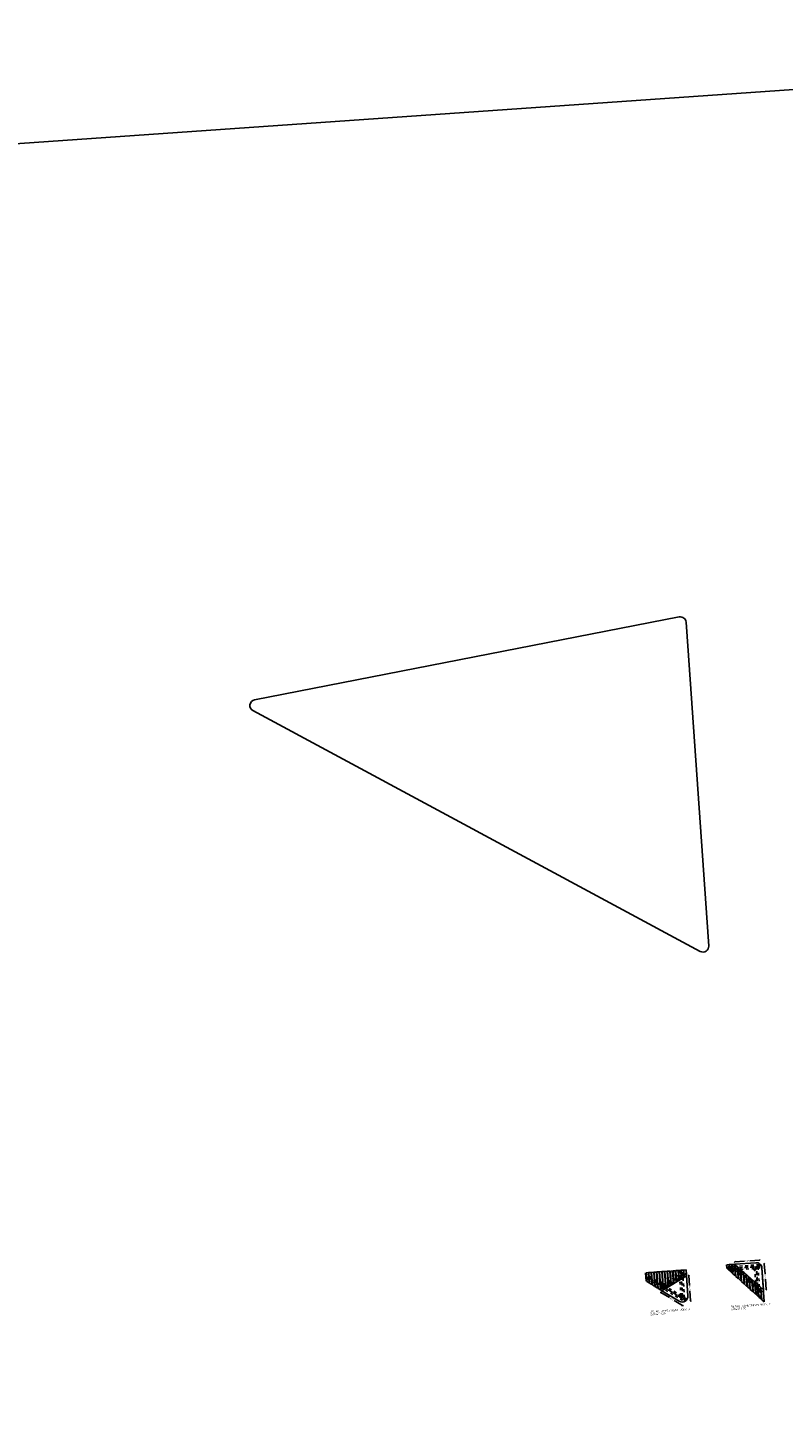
# Model space of a CAD drawing. Extents: x -410 to 7352, y -1401 to 655.
# Tile 176 of 185: x 791 to 818, y 64 to 112. Entities that reach past the tile are written whole.
import ezdxf

# ---------------------------------------------------------------- set-up
doc = ezdxf.new("R2010")
doc.units = 0
doc.header["$MEASUREMENT"] = 0
doc.linetypes.add('DASHED', pattern=[0.75, 0.5, -0.25])
for name, color, linetype in [('DET_keerwand-trap', 8, 'Continuous'), ('DT_detail A', 1, 'Continuous'), ('DT_podium', 6, 'Continuous'), ('DT_podium vlonderdeck', 6, 'Continuous')]:
    doc.layers.add(name, color=color, linetype=linetype)
doc.styles.add('JvdL_25 1_020', font='isocp.shx', dxfattribs={"height": 50})
doc.styles.add('JvdL_25 1_020_M', font='isocp.shx', dxfattribs={"height": 0.05})
doc.dimstyles.new('JvdL str_25 1_020 M', dxfattribs={"dimtxt": 0.05, "dimasz": 0.04, "dimexe": 0.18, "dimexo": 0.0625, "dimgap": 0.04, "dimtad": 0, "dimtoh": 1, "dimzin": 0, "dimdsep": 46, "dimtxsty": 'JvdL_25 1_020_M', "dimblk": 'OBLIQUE', "dimcen": 0.04, "dimse1": 1, "dimse2": 1, "dimclrd": 1, "dimclrt": 7, "dimadec": 1, "dimazin": 0, "dimtfac": 1, "dimtofl": 0, "dimtmove": 0, "dimatfit": 3, "dimfxl": 0.18, "dimtolj": 1, "dimtzin": 0, "dimarcsym": 0})

# ---------------------------------------------------------------- blocks, each defined once
blk = doc.blocks.new('_Oblique')
at = {"color": 0, "linetype": 'ByBlock', "lineweight": -2}
blk.add_line((-0.5, -0.5), (0.5, 0.5), dxfattribs=at)
blk = doc.blocks.new('*D223')
at = {"layer": 'Defpoints', "color": 0, "transparency": 16777216}
for p in [(816.287, 68.802), (817.155, 68.948), (817.165, 68.805)]:
    blk.add_point(p, dxfattribs=at)
at = {"layer": 'DT_podium vlonderdeck', "color": 1, "lineweight": -2, "transparency": 16777216}
for p, q in [((816.281, 68.887), (816.625, 68.911)), ((817.155, 68.948), (816.812, 68.924))]:
    blk.add_line(p, q, dxfattribs=at)
at = {"layer": 'DT_podium vlonderdeck', "color": 1, "lineweight": -2, "transparency": 16777216, "xscale": 0.04, "yscale": 0.04, "zscale": 0.04}
for p, rotation in [((816.281, 68.887), 183.9914025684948), ((817.155, 68.948), 3.991402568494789)]:
    blk.add_blockref('_Oblique', p, dxfattribs=dict(at, rotation=rotation))
at = {"layer": 'DT_podium vlonderdeck', "color": 7, "transparency": 16777216, "insert": (816.718, 68.918), "char_height": 0.05, "attachment_point": 5, "rotation": 3.9914, "style": 'JvdL_25 1_020_M'}
blk.add_mtext('\\A1;0.88', dxfattribs=at)
blk = doc.blocks.new('*D224')
at = {"layer": 'Defpoints', "color": 0, "transparency": 16777216}
for p in [(817.165, 68.805), (817.317, 68.815), (817.287, 67.904)]:
    blk.add_point(p, dxfattribs=at)
at = {"layer": 'DT_podium vlonderdeck', "color": 1, "lineweight": -2, "transparency": 16777216}
for p, q in [((817.317, 68.815), (817.343, 68.451)), ((817.38, 67.911), (817.355, 68.275))]:
    blk.add_line(p, q, dxfattribs=at)
at = {"layer": 'DT_podium vlonderdeck', "color": 1, "lineweight": -2, "transparency": 16777216, "xscale": 0.04, "yscale": 0.04, "zscale": 0.04}
for p, rotation in [((817.317, 68.815), 93.99140256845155), ((817.38, 67.911), 273.9914025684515)]:
    blk.add_blockref('_Oblique', p, dxfattribs=dict(at, rotation=rotation))
at = {"layer": 'DT_podium vlonderdeck', "color": 7, "transparency": 16777216, "insert": (817.349, 68.363), "char_height": 0.05, "attachment_point": 5, "rotation": 93.9914, "style": 'JvdL_25 1_020_M'}
blk.add_mtext('\\A1;0.91', dxfattribs=at)
blk = doc.blocks.new('*D225')
at = {"layer": 'Defpoints', "color": 0, "transparency": 16777216}
for p in [(816.287, 68.802), (817.226, 67.836), (817.287, 67.904)]:
    blk.add_point(p, dxfattribs=at)
at = {"layer": 'DT_podium vlonderdeck', "color": 1, "lineweight": -2, "transparency": 16777216}
for p, q in [((816.226, 68.734), (816.662, 68.343)), ((817.226, 67.836), (816.79, 68.227))]:
    blk.add_line(p, q, dxfattribs=at)
at = {"layer": 'DT_podium vlonderdeck', "color": 1, "lineweight": -2, "transparency": 16777216, "xscale": 0.04, "yscale": 0.04, "zscale": 0.04}
for p, rotation in [((816.226, 68.734), 138.0868075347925), ((817.226, 67.836), 318.0868075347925)]:
    blk.add_blockref('_Oblique', p, dxfattribs=dict(at, rotation=rotation))
at = {"layer": 'DT_podium vlonderdeck', "color": 7, "transparency": 16777216, "insert": (816.726, 68.285), "char_height": 0.05, "attachment_point": 5, "rotation": 318.0868, "style": 'JvdL_25 1_020_M'}
blk.add_mtext('\\A1;1.34', dxfattribs=at)
blk = doc.blocks.new('*D226')
at = {"layer": 'Defpoints', "color": 0, "transparency": 16777216}
for p in [(814.583, 68.396), (814.537, 67.499), (814.728, 67.513)]:
    blk.add_point(p, dxfattribs=at)
at = {"layer": 'DT_podium vlonderdeck', "color": 1, "lineweight": -2, "transparency": 16777216}
for p, q in [((814.666, 68.402), (814.691, 68.051)), ((814.728, 67.513), (814.704, 67.864))]:
    blk.add_line(p, q, dxfattribs=at)
at = {"layer": 'DT_podium vlonderdeck', "color": 1, "lineweight": -2, "transparency": 16777216, "xscale": 0.04, "yscale": 0.04, "zscale": 0.04}
for p, rotation in [((814.666, 68.402), 93.99140256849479), ((814.728, 67.513), 273.9914025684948)]:
    blk.add_blockref('_Oblique', p, dxfattribs=dict(at, rotation=rotation))
at = {"layer": 'DT_podium vlonderdeck', "color": 7, "transparency": 16777216, "insert": (814.697, 67.957), "char_height": 0.05, "attachment_point": 5, "rotation": 93.9914, "style": 'JvdL_25 1_020_M'}
blk.add_mtext('\\A1;0.89', dxfattribs=at)
blk = doc.blocks.new('*D227')
at = {"layer": 'Defpoints', "color": 0, "transparency": 16777216}
for p in [(813.719, 67.869), (814.445, 67.347), (814.537, 67.499)]:
    blk.add_point(p, dxfattribs=at)
at = {"layer": 'DT_podium vlonderdeck', "color": 1, "lineweight": -2, "transparency": 16777216}
for p, q in [((813.683, 67.809), (813.984, 67.627)), ((814.445, 67.347), (814.144, 67.53))]:
    blk.add_line(p, q, dxfattribs=at)
at = {"layer": 'DT_podium vlonderdeck', "color": 1, "lineweight": -2, "transparency": 16777216, "xscale": 0.04, "yscale": 0.04, "zscale": 0.04}
for p, rotation in [((813.683, 67.809), 148.773809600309), ((814.445, 67.347), 328.773809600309)]:
    blk.add_blockref('_Oblique', p, dxfattribs=dict(at, rotation=rotation))
at = {"layer": 'DT_podium vlonderdeck', "color": 7, "transparency": 16777216, "insert": (814.064, 67.578), "char_height": 0.05, "attachment_point": 5, "rotation": 328.7738, "style": 'JvdL_25 1_020_M'}
blk.add_mtext('\\A1;0.89', dxfattribs=at)
blk = doc.blocks.new('*D228')
at = {"layer": 'Defpoints', "color": 0, "transparency": 16777216}
for p in [(814.548, 68.454), (814.583, 68.396), (813.719, 67.869)]:
    blk.add_point(p, dxfattribs=at)
at = {"layer": 'DT_podium vlonderdeck', "color": 1, "lineweight": -2, "transparency": 16777216}
for p, q in [((813.684, 67.927), (814.045, 68.147)), ((814.548, 68.454), (814.187, 68.233))]:
    blk.add_line(p, q, dxfattribs=at)
at = {"layer": 'DT_podium vlonderdeck', "color": 1, "lineweight": -2, "transparency": 16777216, "xscale": 0.04, "yscale": 0.04, "zscale": 0.04}
for p, rotation in [((814.548, 68.454), 31.38260608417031), ((813.684, 67.927), 211.3826060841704)]:
    blk.add_blockref('_Oblique', p, dxfattribs=dict(at, rotation=rotation))
at = {"layer": 'DT_podium vlonderdeck', "color": 7, "transparency": 16777216, "insert": (814.116, 68.19), "char_height": 0.05, "attachment_point": 5, "rotation": 31.3826, "style": 'JvdL_25 1_020_M'}
blk.add_mtext('\\A1;1.01', dxfattribs=at)

msp = doc.modelspace()

# ---------------------------------------------------------------- linework, layer by layer
at = {"layer": 'DET_keerwand-trap'}
msp.add_lwpolyline([(728.331, 103.809), (849.425, 112.259), (855.306, 27.973), (734.212, 19.523)], close=True, dxfattribs=at)
at = {"layer": 'DT_podium'}
msp.add_lwpolyline([(815.067, 79.793, 0.59071), (815.362, 79.983), (814.567, 91.366, 0.450821), (814.329, 91.548), (799.398, 88.63, 0.704439), (799.341, 88.258), (815.067, 79.793)], format="xyb", close=True, dxfattribs=at)
at = {"layer": 'DT_podium', "color": 8, "linetype": 'DASHED', "ltscale": 0.05}
for points in [[(816.078, 68.587), (817.154, 68.662), (817.146, 68.782), (815.953, 68.699)], [(816.021, 68.638), (817.15, 68.717), (817.149, 68.727), (816.01, 68.647)], [(817.173, 67.604), (817.099, 68.658), (816.979, 68.65), (817.044, 67.719)], [(817.114, 67.657), (817.04, 68.709), (817.03, 68.709), (817.103, 67.666)], [(813.161, 68.306), (814.505, 67.491), (814.569, 67.588), (813.151, 68.449)], [(813.156, 68.373), (814.535, 67.537), (814.539, 67.542), (813.156, 68.382)], [(814.324, 68.582), (814.386, 67.699), (814.512, 67.623), (814.444, 68.59)], [(814.379, 68.586), (814.444, 67.664), (814.454, 67.657), (814.389, 68.587)]]:
    msp.add_lwpolyline(points, dxfattribs=at)
for points in [[(816.247, 68.554), (816.24, 68.653), (816.141, 68.646), (816.148, 68.547)], [(816.311, 68.658), (816.297, 68.657), (817.083, 67.952), (817.082, 67.966)], [(817.037, 68.609), (817.03, 68.709), (816.931, 68.702), (816.938, 68.602)], [(813.62, 68.1), (813.672, 68.185), (813.757, 68.133), (813.705, 68.048)], [(813.869, 68.013), (814.344, 68.302), (814.335, 68.437), (813.754, 68.083)], [(813.763, 68.013), (814.393, 68.396), (814.392, 68.408), (813.754, 68.018)], [(816.444, 68.613), (816.278, 68.601), (817.03, 67.925), (817.018, 68.098)], [(814.334, 67.666), (814.386, 67.751), (814.472, 67.699), (814.42, 67.614)], [(817.103, 67.814), (817.096, 67.914), (816.996, 67.907), (817.003, 67.807)]]:
    msp.add_lwpolyline(points, close=True, dxfattribs=at)
at = {"layer": 'DT_podium vlonderdeck', "color": 1}
for points in [[(815.988, 68.781), (815.996, 68.66)], [(815.988, 68.781), (815.996, 68.66)], [(816.003, 68.782), (816.083, 68.788)], [(816.003, 68.782), (816.012, 68.646)], [(816.098, 68.569), (816.012, 68.646)], [(816.083, 68.788), (816.098, 68.569)], [(816.083, 68.788), (816.098, 68.569)], [(816.098, 68.789), (816.177, 68.794)], [(816.098, 68.789), (816.114, 68.554)], [(816.177, 68.794), (816.199, 68.478)], [(816.177, 68.794), (816.199, 68.478)], [(816.192, 68.795), (816.272, 68.801)], [(816.192, 68.795), (816.216, 68.463)], [(816.272, 68.801), (816.301, 68.386)], [(816.272, 68.801), (816.301, 68.386)], [(816.287, 68.802), (816.317, 68.372)], [(816.373, 68.725), (816.403, 68.295)], [(816.373, 68.725), (816.403, 68.295)], [(816.389, 68.711), (816.419, 68.281)], [(816.474, 68.634), (816.504, 68.204)], [(816.474, 68.634), (816.504, 68.204)], [(816.49, 68.62), (816.52, 68.19)], [(817.234, 68.668), (817.317, 67.474)], [(813.147, 68.5), (813.168, 68.203)], [(813.147, 68.5), (813.168, 68.203)], [(813.242, 68.506), (813.162, 68.501)], [(813.162, 68.501), (813.184, 68.194)], [(813.184, 68.194), (813.267, 68.143)], [(813.242, 68.506), (813.267, 68.143)], [(813.242, 68.506), (813.267, 68.143)], [(813.337, 68.513), (813.257, 68.508)], [(813.257, 68.508), (813.283, 68.133)], [(813.283, 68.133), (813.367, 68.083)], [(813.337, 68.513), (813.367, 68.083)], [(813.337, 68.513), (813.367, 68.083)], [(813.432, 68.52), (813.352, 68.514)], [(813.352, 68.514), (813.383, 68.073)], [(813.432, 68.52), (813.466, 68.022)], [(813.432, 68.52), (813.466, 68.022)], [(813.526, 68.526), (813.447, 68.521)], [(813.447, 68.521), (813.482, 68.013)], [(813.526, 68.526), (813.566, 67.962)], [(813.526, 68.526), (813.566, 67.962)], [(813.621, 68.533), (813.541, 68.527)], [(813.541, 68.527), (813.581, 67.952)], [(813.621, 68.533), (813.665, 67.902)], [(813.621, 68.533), (813.665, 67.902)], [(813.716, 68.54), (813.636, 68.534)], [(813.636, 68.534), (813.681, 67.892)], [(813.716, 68.54), (813.761, 67.895)], [(813.716, 68.54), (813.761, 67.895)], [(813.811, 68.546), (813.731, 68.541)], [(813.731, 68.541), (813.775, 67.904)], [(813.811, 68.546), (813.852, 67.95)], [(813.811, 68.546), (813.852, 67.95)], [(813.905, 68.553), (813.826, 68.547)], [(813.826, 68.547), (813.867, 67.959)], [(813.905, 68.553), (813.944, 68.006)], [(813.905, 68.553), (813.944, 68.006)], [(814, 68.559), (813.92, 68.554)], [(813.92, 68.554), (813.958, 68.015)], [(814, 68.559), (814.035, 68.062)], [(814, 68.559), (814.035, 68.062)], [(814.095, 68.566), (814.015, 68.56)], [(814.015, 68.56), (814.049, 68.071)], [(814.095, 68.566), (814.126, 68.118)], [(814.095, 68.566), (814.126, 68.118)], [(814.19, 68.573), (814.11, 68.567)], [(814.11, 68.567), (814.141, 68.126)], [(814.19, 68.573), (814.218, 68.173)], [(814.19, 68.573), (814.218, 68.173)], [(814.285, 68.579), (814.205, 68.574)], [(814.205, 68.574), (814.232, 68.182)], [(814.285, 68.579), (814.309, 68.229)], [(814.285, 68.579), (814.309, 68.229)], [(814.379, 68.586), (814.299, 68.58)], [(814.299, 68.58), (814.323, 68.238)], [(814.379, 68.586), (814.4, 68.285)], [(814.474, 68.592), (814.394, 68.587)], [(814.394, 68.587), (814.415, 68.294)], [(814.474, 68.592), (814.492, 68.34)], [(814.569, 68.599), (814.489, 68.593)], [(814.489, 68.593), (814.506, 68.349)], [(814.569, 68.599), (814.633, 67.684)], [(816.199, 68.478), (816.114, 68.554)], [(816.301, 68.386), (816.216, 68.463)], [(816.403, 68.295), (816.317, 68.372)], [(816.504, 68.204), (816.419, 68.281)], [(816.606, 68.113), (816.52, 68.19)], [(816.576, 68.543), (816.606, 68.113)], [(816.576, 68.543), (816.606, 68.113)], [(816.592, 68.528), (816.622, 68.098)], [(816.677, 68.452), (816.707, 68.022)], [(816.677, 68.452), (816.707, 68.022)], [(816.693, 68.437), (816.723, 68.007)], [(816.779, 68.36), (816.809, 67.93)], [(816.779, 68.36), (816.809, 67.93)], [(816.795, 68.346), (816.825, 67.916)], [(816.881, 68.269), (816.911, 67.839)], [(816.881, 68.269), (816.911, 67.839)], [(816.897, 68.255), (816.927, 67.825)], [(816.982, 68.178), (817.012, 67.748)], [(816.998, 68.164), (817.028, 67.734)], [(813.383, 68.073), (813.466, 68.022)], [(813.482, 68.013), (813.566, 67.962)], [(813.581, 67.952), (813.665, 67.902)], [(813.681, 67.892), (813.719, 67.869)], [(816.707, 68.022), (816.622, 68.098)], [(816.809, 67.93), (816.723, 68.007)], [(816.911, 67.839), (816.825, 67.916)], [(817.012, 67.748), (816.927, 67.825)], [(817.114, 67.657), (817.028, 67.734)], [(817.1, 68.072), (817.13, 67.642)], [(817.215, 67.566), (817.13, 67.642)], [(817.185, 67.996), (817.215, 67.566)], [(817.201, 67.981), (817.231, 67.551)], [(817.317, 67.474), (817.231, 67.551)]]:
    msp.add_lwpolyline(points, dxfattribs=at)
at = {"layer": 'DT_podium vlonderdeck', "color": 2}
for points in [[(816.287, 68.802), (817.02, 68.853, -0.414214), (817.234, 68.668), (817.287, 67.904)], [(814.583, 68.396), (814.633, 67.684, -0.608115), (814.329, 67.499), (813.719, 67.869)]]:
    msp.add_lwpolyline(points, format="xyb", close=True, dxfattribs=at)
at = {"layer": 'DT_podium vlonderdeck', "color": 8}
for points in [[(814.379, 68.586), (814.4, 68.285)], [(814.474, 68.592), (814.492, 68.34)], [(816.982, 68.178), (817.012, 67.748)], [(817.084, 68.087), (817.114, 67.657)], [(817.084, 68.087), (817.114, 67.657)], [(817.185, 67.996), (817.215, 67.566)]]:
    msp.add_lwpolyline(points, dxfattribs=at)

# ---------------------------------------------------------------- texts
at = {"layer": 'DT_detail A', "color": 2, "style": 'JvdL_25 1_020'}
for s, p in [('DETAIL AFMETINGEN HOEK 3', (813.314, 67.09)), ('DETAIL AFMETINGEN HOEK 2', (816.146, 67.269)), ('Schaal 1:20', (816.152, 67.18)), ('Schaal 1:20', (813.32, 67.001))]:
    msp.add_text(s, height=0.07, rotation=3.9891, dxfattribs=at).set_placement(p)

# ---------------------------------------------------------------- dimensions: what is measured, and where the dimension line sits
at = {"layer": 'DT_podium vlonderdeck', "color": 1}
for base, p1, p2, angle, picture, middle in [((817.226, 67.836), (816.287, 68.802), (817.287, 67.904), 318.0868, '*D225', (816.726, 68.285)), ((817.155, 68.948), (816.287, 68.802), (817.165, 68.805), 3.9914, '*D223', (816.718, 68.918)), ((817.317, 68.815), (817.287, 67.904), (817.165, 68.805), 93.9914, '*D224', (817.349, 68.363)), ((814.548, 68.454), (813.719, 67.869), (814.583, 68.396), 31.3826, '*D228', (814.116, 68.19)), ((814.728, 67.513), (814.583, 68.396), (814.537, 67.499), 93.9914, '*D226', (814.697, 67.957)), ((814.445, 67.347), (813.719, 67.869), (814.537, 67.499), 328.7738, '*D227', (814.064, 67.578))]:
    dim = msp.add_linear_dim(base=base, p1=p1, p2=p2, angle=angle, dimstyle='JvdL str_25 1_020 M', dxfattribs=at)
    dim.commit()
    dim.dimension.update_dxf_attribs({"geometry": picture, "text_midpoint": middle})

doc.saveas('drawing.dxf')
